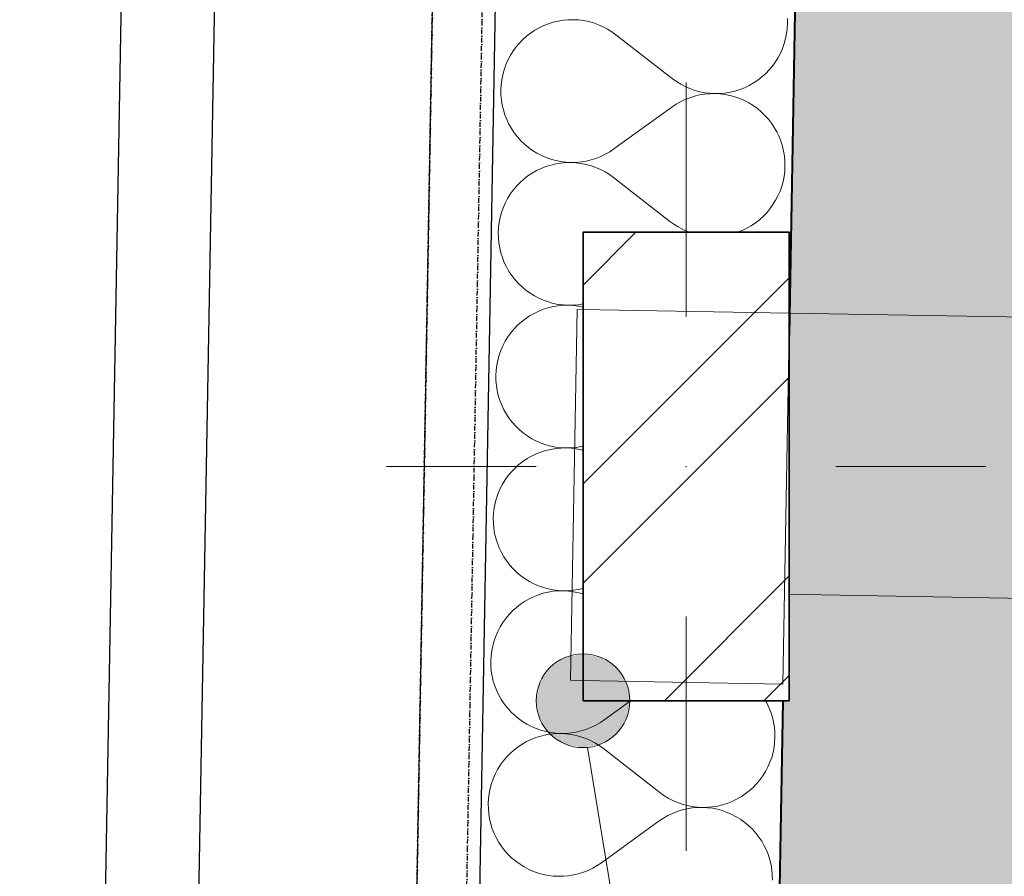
# Model space of a CAD drawing. Header units: millimetres. Extents: x -28761 to 4793, y -4271 to 20239.
# Tile 19 of 256: x -20835 to -20309, y 3334 to 3791. Entities that reach past the tile are written whole.
import ezdxf

# ---------------------------------------------------------------- set-up
doc = ezdxf.new("R2010")
doc.units = ezdxf.units.MM
doc.header["$MEASUREMENT"] = 0
doc.linetypes.add('Wipeout_Contour', pattern=[1000, 0, -1000])
doc.linetypes.add('Čerchovaná M', pattern=[4.5, 2.5, -0.85, 0.3, -0.85])
for name, color, linetype in [('5._POHLED ZÁPADNÍ_1_2D prvky - obecné', 7, 'Continuous'), ('5._POHLED ZÁPADNÍ_1_Anotace - SP', 7, 'Continuous'), ('5._POHLED ZÁPADNÍ_1_Konstrukce - nenosné', 7, 'Continuous'), ('5._POHLED ZÁPADNÍ_1_Konstrukce - nosné', 7, 'Continuous'), ('5._POHLED ZÁPADNÍ_1_Nové_Konstrukce - nosné', 7, 'Continuous'), ('5._POHLED ZÁPADNÍ_1_Nové_Situace', 7, 'Continuous'), ('5._POHLED ZÁPADNÍ_1_Nové_Výplně - Povrchové', 7, 'Continuous'), ('5._POHLED ZÁPADNÍ_1_Nové_Výplně – Řezové', 7, 'Continuous'), ('5._POHLED ZÁPADNÍ_1_Nové_ZJEDNODUŠENÝ DVŮR', 7, 'Continuous'), ('5._POHLED ZÁPADNÍ_1_Výplně – Řezové', 7, 'Continuous')]:
    doc.layers.add(name, color=color, linetype=linetype)

# ---------------------------------------------------------------- blocks, each defined once
blk = doc.blocks.new('*X27', base_point=(-30186.65, -6515.26))
at = {"layer": '5._POHLED ZÁPADNÍ_1_Nové_Výplně – Řezové', "color": 21, "linetype": 'Continuous', "lineweight": 20, "true_color": 0xffaaaa}
for p, q in [((-20547.16, 3790.05), (-20549.81, 3789.42)), ((-20544.47, 3790.48), (-20547.16, 3790.05)), ((-20541.76, 3790.72), (-20544.47, 3790.48)), ((-20539.04, 3790.77), (-20541.76, 3790.72)), ((-20536.33, 3790.62), (-20539.04, 3790.77)), ((-20533.63, 3790.28), (-20536.33, 3790.62)), ((-20530.96, 3789.75), (-20533.63, 3790.28)), ((-20424.8, 3788.76), (-20424.85, 3791.48)), ((-20559.75, 3785.1), (-20562.02, 3783.58)), ((-20557.39, 3786.44), (-20559.75, 3785.1)), ((-20554.94, 3787.62), (-20557.39, 3786.44)), ((-20552.4, 3788.61), (-20554.94, 3787.62)), ((-20549.81, 3789.42), (-20552.4, 3788.61)), ((-20528.34, 3789.03), (-20530.96, 3789.75)), ((-20525.77, 3788.12), (-20528.34, 3789.03)), ((-20523.28, 3787.04), (-20525.77, 3788.12)), ((-20520.87, 3785.78), (-20523.28, 3787.04)), ((-20518.56, 3784.34), (-20520.87, 3785.78)), ((-20425.28, 3783.34), (-20424.95, 3786.04)), ((-20424.95, 3786.04), (-20424.8, 3788.76)), ((-20566.19, 3780.1), (-20568.08, 3778.14)), ((-20564.17, 3781.92), (-20566.19, 3780.1)), ((-20562.02, 3783.58), (-20564.17, 3781.92)), ((-20516.35, 3782.75), (-20518.56, 3784.34)), ((-20516.35, 3782.75), (-20486.28, 3759.36)), ((-20426.53, 3778.05), (-20425.81, 3780.68)), ((-20425.81, 3780.68), (-20425.28, 3783.34)), ((-20569.82, 3776.05), (-20571.41, 3773.85)), ((-20568.08, 3778.14), (-20569.82, 3776.05)), ((-20428.52, 3772.99), (-20427.44, 3775.49)), ((-20427.44, 3775.49), (-20426.53, 3778.05)), ((-20574.11, 3769.12), (-20575.19, 3766.63)), ((-20572.84, 3771.53), (-20574.11, 3769.12)), ((-20571.41, 3773.85), (-20572.84, 3771.53)), ((-20431.22, 3768.27), (-20429.79, 3770.58)), ((-20429.79, 3770.58), (-20428.52, 3772.99)), ((-20576.1, 3764.06), (-20576.82, 3761.44)), ((-20575.19, 3766.63), (-20576.1, 3764.06)), ((-20436.44, 3762.01), (-20434.55, 3763.97)), ((-20434.55, 3763.97), (-20432.81, 3766.06)), ((-20432.81, 3766.06), (-20431.22, 3768.27)), ((-20577.35, 3758.77), (-20577.68, 3756.07)), ((-20576.82, 3761.44), (-20577.35, 3758.77)), ((-20486.28, 3759.36), (-20484.07, 3757.77)), ((-20442.88, 3757.02), (-20440.61, 3758.53)), ((-20440.61, 3758.53), (-20438.46, 3760.2)), ((-20438.46, 3760.2), (-20436.44, 3762.01)), ((-20577.68, 3756.07), (-20577.83, 3753.35)), ((-20577.83, 3753.35), (-20577.78, 3750.63)), ((-20484.07, 3757.77), (-20481.76, 3756.34)), ((-20481.76, 3756.34), (-20479.35, 3755.07)), ((-20479.35, 3755.07), (-20476.86, 3753.99)), ((-20476.86, 3753.99), (-20474.29, 3753.08)), ((-20474.29, 3753.08), (-20471.67, 3752.36)), ((-20452.82, 3752.69), (-20450.23, 3753.5)), ((-20450.23, 3753.5), (-20447.69, 3754.5)), ((-20447.69, 3754.5), (-20445.24, 3755.67)), ((-20445.24, 3755.67), (-20442.88, 3757.02)), ((-20577.78, 3750.63), (-20577.54, 3747.92)), ((-20577.54, 3747.92), (-20577.1, 3745.24)), ((-20479.47, 3748.17), (-20481.93, 3746.99)), ((-20476.94, 3749.16), (-20479.47, 3748.17)), ((-20474.35, 3749.98), (-20476.94, 3749.16)), ((-20471.7, 3750.61), (-20474.35, 3749.98)), ((-20469.01, 3751.05), (-20471.7, 3750.61)), ((-20471.67, 3752.36), (-20469, 3751.83)), ((-20466.31, 3751.29), (-20469.01, 3751.05)), ((-20469, 3751.83), (-20466.3, 3751.49)), ((-20463.59, 3751.34), (-20466.31, 3751.29)), ((-20466.3, 3751.49), (-20463.59, 3751.34)), ((-20463.59, 3751.34), (-20460.87, 3751.39)), ((-20460.87, 3751.2), (-20463.59, 3751.34)), ((-20460.87, 3751.39), (-20458.16, 3751.63)), ((-20458.17, 3750.86), (-20460.87, 3751.2)), ((-20455.5, 3750.33), (-20458.17, 3750.86)), ((-20458.16, 3751.63), (-20455.47, 3752.06)), ((-20452.88, 3749.62), (-20455.5, 3750.33)), ((-20455.47, 3752.06), (-20452.82, 3752.69)), ((-20450.31, 3748.71), (-20452.88, 3749.62)), ((-20447.81, 3747.63), (-20450.31, 3748.71)), ((-20577.1, 3745.24), (-20576.47, 3742.59)), ((-20576.47, 3742.59), (-20575.66, 3739.99)), ((-20517.42, 3721.81), (-20486.55, 3744.13)), ((-20484.29, 3745.64), (-20486.55, 3744.13)), ((-20481.93, 3746.99), (-20484.29, 3745.64)), ((-20445.4, 3746.37), (-20447.81, 3747.63)), ((-20443.09, 3744.94), (-20445.4, 3746.37)), ((-20440.88, 3743.35), (-20443.09, 3744.94)), ((-20438.79, 3741.61), (-20440.88, 3743.35)), ((-20575.66, 3739.99), (-20574.66, 3737.46)), ((-20574.66, 3737.46), (-20573.49, 3735.01)), ((-20436.83, 3739.72), (-20438.79, 3741.61)), ((-20435.01, 3737.7), (-20436.83, 3739.72)), ((-20433.34, 3735.55), (-20435.01, 3737.7)), ((-20573.49, 3735.01), (-20572.14, 3732.65)), ((-20572.14, 3732.65), (-20570.63, 3730.39)), ((-20431.83, 3733.29), (-20433.34, 3735.55)), ((-20430.48, 3730.92), (-20431.83, 3733.29)), ((-20570.63, 3730.39), (-20568.96, 3728.24)), ((-20568.96, 3728.24), (-20567.14, 3726.21)), ((-20429.31, 3728.47), (-20430.48, 3730.92)), ((-20428.31, 3725.94), (-20429.31, 3728.47)), ((-20567.14, 3726.21), (-20565.18, 3724.33)), ((-20565.18, 3724.33), (-20563.09, 3722.58)), ((-20563.09, 3722.58), (-20560.88, 3720.99)), ((-20519.68, 3720.29), (-20517.42, 3721.81)), ((-20427.5, 3723.34), (-20428.31, 3725.94)), ((-20426.87, 3720.7), (-20427.5, 3723.34)), ((-20560.88, 3720.99), (-20558.57, 3719.57)), ((-20558.57, 3719.57), (-20556.16, 3718.31)), ((-20556.16, 3718.31), (-20553.66, 3717.22)), ((-20553.66, 3717.22), (-20551.1, 3716.32)), ((-20551.1, 3716.32), (-20548.47, 3715.6)), ((-20529.62, 3715.95), (-20527.03, 3716.77)), ((-20527.03, 3716.77), (-20524.5, 3717.77)), ((-20524.5, 3717.77), (-20522.05, 3718.95)), ((-20522.05, 3718.95), (-20519.68, 3720.29)), ((-20426.43, 3718.01), (-20426.87, 3720.7)), ((-20426.19, 3715.3), (-20426.43, 3718.01)), ((-20556.28, 3711.44), (-20558.73, 3710.26)), ((-20553.75, 3712.43), (-20556.28, 3711.44)), ((-20551.15, 3713.24), (-20553.75, 3712.43)), ((-20548.5, 3713.87), (-20551.15, 3713.24)), ((-20545.82, 3714.3), (-20548.5, 3713.87)), ((-20548.47, 3715.6), (-20545.8, 3715.07)), ((-20543.11, 3714.55), (-20545.82, 3714.3)), ((-20545.8, 3715.07), (-20543.1, 3714.74)), ((-20540.39, 3714.59), (-20543.11, 3714.55)), ((-20543.1, 3714.74), (-20540.39, 3714.59)), ((-20540.39, 3714.59), (-20537.67, 3714.64)), ((-20537.67, 3714.45), (-20540.39, 3714.59)), ((-20537.67, 3714.64), (-20534.96, 3714.89)), ((-20534.97, 3714.11), (-20537.67, 3714.45)), ((-20532.3, 3713.57), (-20534.97, 3714.11)), ((-20534.96, 3714.89), (-20532.27, 3715.33)), ((-20529.68, 3712.85), (-20532.3, 3713.57)), ((-20532.27, 3715.33), (-20529.62, 3715.95)), ((-20527.11, 3711.95), (-20529.68, 3712.85)), ((-20524.62, 3710.86), (-20527.11, 3711.95)), ((-20426.29, 3709.86), (-20426.14, 3712.58)), ((-20426.14, 3712.58), (-20426.19, 3715.3)), ((-20565.51, 3705.74), (-20567.53, 3703.92)), ((-20563.36, 3707.41), (-20565.51, 3705.74)), ((-20561.1, 3708.92), (-20563.36, 3707.41)), ((-20558.73, 3710.26), (-20561.1, 3708.92)), ((-20522.21, 3709.6), (-20524.62, 3710.86)), ((-20519.9, 3708.17), (-20522.21, 3709.6)), ((-20517.69, 3706.57), (-20519.9, 3708.17)), ((-20517.69, 3706.57), (-20487.62, 3683.18)), ((-20427.16, 3704.5), (-20426.63, 3707.16)), ((-20426.63, 3707.16), (-20426.29, 3709.86)), ((-20569.42, 3701.96), (-20571.17, 3699.87)), ((-20567.53, 3703.92), (-20569.42, 3701.96)), ((-20428.78, 3699.31), (-20427.88, 3701.87)), ((-20427.88, 3701.87), (-20427.16, 3704.5)), ((-20574.19, 3695.35), (-20575.45, 3692.94)), ((-20572.76, 3697.67), (-20574.19, 3695.35)), ((-20571.17, 3699.87), (-20572.76, 3697.67)), ((-20431.13, 3694.4), (-20429.87, 3696.81)), ((-20429.87, 3696.81), (-20428.78, 3699.31)), ((-20576.53, 3690.45), (-20577.44, 3687.88)), ((-20575.45, 3692.94), (-20576.53, 3690.45)), ((-20434.15, 3689.88), (-20432.56, 3692.09)), ((-20432.56, 3692.09), (-20431.13, 3694.4)), ((-20578.16, 3685.26), (-20578.69, 3682.59)), ((-20577.44, 3687.88), (-20578.16, 3685.26)), ((-20439.81, 3684.02), (-20437.78, 3685.84)), ((-20437.78, 3685.84), (-20435.89, 3687.79)), ((-20435.89, 3687.79), (-20434.15, 3689.88)), ((-20579.03, 3679.89), (-20579.17, 3677.17)), ((-20578.69, 3682.59), (-20579.03, 3679.89)), ((-20487.62, 3683.18), (-20485.42, 3681.59)), ((-20485.42, 3681.59), (-20483.1, 3680.16)), ((-20483.1, 3680.16), (-20480.69, 3678.9)), ((-20449.04, 3678.32), (-20446.58, 3679.49)), ((-20446.58, 3679.49), (-20444.22, 3680.84)), ((-20444.22, 3680.84), (-20441.95, 3682.35)), ((-20441.95, 3682.35), (-20439.81, 3684.02)), ((-20579.17, 3677.17), (-20579.12, 3674.45)), ((-20579.12, 3674.45), (-20578.88, 3671.74)), ((-20480.69, 3678.9), (-20478.2, 3677.81)), ((-20478.2, 3677.81), (-20476.9, 3677.35)), ((-20451.5, 3677.35), (-20449.04, 3678.32)), ((-20578.88, 3671.74), (-20578.44, 3669.06)), ((-20578.44, 3669.06), (-20577.82, 3666.41)), ((-20577.82, 3666.41), (-20577, 3663.82)), ((-20577, 3663.82), (-20576, 3661.28)), ((-20576, 3661.28), (-20574.83, 3658.83)), ((-20574.83, 3658.83), (-20573.48, 3656.47)), ((-20573.48, 3656.47), (-20571.97, 3654.21)), ((-20571.97, 3654.21), (-20570.3, 3652.06)), ((-20570.3, 3652.06), (-20568.48, 3650.04)), ((-20568.48, 3650.04), (-20566.52, 3648.15)), ((-20566.52, 3648.15), (-20564.43, 3646.4)), ((-20564.43, 3646.4), (-20562.23, 3644.81)), ((-20562.23, 3644.81), (-20559.91, 3643.39)), ((-20559.91, 3643.39), (-20557.5, 3642.13)), ((-20557.5, 3642.13), (-20555, 3641.04)), ((-20555, 3641.04), (-20552.44, 3640.14)), ((-20549.84, 3637.69), (-20552.49, 3637.07)), ((-20552.44, 3640.14), (-20549.81, 3639.42)), ((-20547.16, 3638.12), (-20549.84, 3637.69)), ((-20549.81, 3639.42), (-20547.14, 3638.89)), ((-20544.45, 3638.37), (-20547.16, 3638.12)), ((-20547.14, 3638.89), (-20544.44, 3638.56)), ((-20541.73, 3638.41), (-20544.45, 3638.37)), ((-20544.44, 3638.56), (-20541.73, 3638.41)), ((-20541.73, 3638.41), (-20539.01, 3638.46)), ((-20539.01, 3638.27), (-20541.73, 3638.41)), ((-20539.01, 3638.46), (-20536.3, 3638.71)), ((-20536.31, 3637.93), (-20539.01, 3638.27)), ((-20533.92, 3637.45), (-20536.31, 3637.93)), ((-20536.3, 3638.71), (-20533.92, 3639.1)), ((-20562.44, 3632.74), (-20564.7, 3631.23)), ((-20560.07, 3634.08), (-20562.44, 3632.74)), ((-20557.62, 3635.26), (-20560.07, 3634.08)), ((-20555.09, 3636.25), (-20557.62, 3635.26)), ((-20552.49, 3637.07), (-20555.09, 3636.25)), ((-20568.87, 3627.74), (-20570.76, 3625.78)), ((-20566.85, 3629.56), (-20568.87, 3627.74)), ((-20564.7, 3631.23), (-20566.85, 3629.56)), ((-20572.51, 3623.7), (-20574.1, 3621.49)), ((-20570.76, 3625.78), (-20572.51, 3623.7)), ((-20576.79, 3616.76), (-20577.87, 3614.27)), ((-20575.53, 3619.17), (-20576.79, 3616.76)), ((-20574.1, 3621.49), (-20575.53, 3619.17)), ((-20578.78, 3611.7), (-20579.5, 3609.08)), ((-20577.87, 3614.27), (-20578.78, 3611.7)), ((-20580.03, 3606.41), (-20580.37, 3603.71)), ((-20579.5, 3609.08), (-20580.03, 3606.41)), ((-20580.37, 3603.71), (-20580.51, 3601)), ((-20580.51, 3601), (-20580.46, 3598.28)), ((-20580.46, 3598.28), (-20580.22, 3595.57)), ((-20580.22, 3595.57), (-20579.78, 3592.88)), ((-20579.78, 3592.88), (-20579.16, 3590.23)), ((-20579.16, 3590.23), (-20578.34, 3587.64)), ((-20578.34, 3587.64), (-20577.35, 3585.11)), ((-20577.35, 3585.11), (-20576.17, 3582.65)), ((-20576.17, 3582.65), (-20574.82, 3580.29)), ((-20574.82, 3580.29), (-20573.31, 3578.03)), ((-20573.31, 3578.03), (-20571.64, 3575.88)), ((-20571.64, 3575.88), (-20569.82, 3573.86)), ((-20569.82, 3573.86), (-20567.86, 3571.97)), ((-20567.86, 3571.97), (-20565.77, 3570.23)), ((-20565.77, 3570.23), (-20563.57, 3568.64)), ((-20563.57, 3568.64), (-20561.25, 3567.21)), ((-20561.25, 3567.21), (-20558.84, 3565.95)), ((-20558.84, 3565.95), (-20556.34, 3564.86)), ((-20556.34, 3564.86), (-20553.78, 3563.96)), ((-20553.78, 3563.96), (-20551.15, 3563.24)), ((-20558.96, 3559.08), (-20561.41, 3557.91)), ((-20556.43, 3560.07), (-20558.96, 3559.08)), ((-20553.83, 3560.89), (-20556.43, 3560.07)), ((-20551.18, 3561.51), (-20553.83, 3560.89)), ((-20548.5, 3561.95), (-20551.18, 3561.51)), ((-20551.15, 3563.24), (-20548.49, 3562.72)), ((-20545.79, 3562.19), (-20548.5, 3561.95)), ((-20548.49, 3562.72), (-20545.79, 3562.38)), ((-20545.79, 3562.38), (-20543.07, 3562.24)), ((-20543.07, 3562.24), (-20545.79, 3562.19)), ((-20543.07, 3562.24), (-20540.35, 3562.29)), ((-20540.35, 3562.09), (-20543.07, 3562.24)), ((-20540.35, 3562.29), (-20537.64, 3562.53)), ((-20537.65, 3561.75), (-20540.35, 3562.09)), ((-20534.99, 3561.22), (-20537.65, 3561.75)), ((-20537.64, 3562.53), (-20534.95, 3562.97)), ((-20533.92, 3560.92), (-20534.99, 3561.22)), ((-20534.95, 3562.97), (-20533.92, 3563.21)), ((-20568.19, 3553.38), (-20570.21, 3551.56)), ((-20566.04, 3555.05), (-20568.19, 3553.38)), ((-20563.78, 3556.56), (-20566.04, 3555.05)), ((-20561.41, 3557.91), (-20563.78, 3556.56)), ((-20572.1, 3549.6), (-20573.85, 3547.52)), ((-20570.21, 3551.56), (-20572.1, 3549.6)), ((-20576.87, 3543), (-20578.13, 3540.59)), ((-20575.44, 3545.31), (-20576.87, 3543)), ((-20573.85, 3547.52), (-20575.44, 3545.31)), ((-20579.22, 3538.09), (-20580.12, 3535.53)), ((-20578.13, 3540.59), (-20579.22, 3538.09)), ((-20580.84, 3532.9), (-20581.37, 3530.23)), ((-20580.12, 3535.53), (-20580.84, 3532.9)), ((-20581.71, 3527.53), (-20581.85, 3524.82)), ((-20581.37, 3530.23), (-20581.71, 3527.53)), ((-20581.85, 3524.82), (-20581.8, 3522.1)), ((-20581.8, 3522.1), (-20581.56, 3519.39)), ((-20581.56, 3519.39), (-20581.12, 3516.7)), ((-20581.12, 3516.7), (-20580.5, 3514.05)), ((-20580.5, 3514.05), (-20579.68, 3511.46)), ((-20579.68, 3511.46), (-20578.69, 3508.93)), ((-20578.69, 3508.93), (-20577.51, 3506.47)), ((-20577.51, 3506.47), (-20576.16, 3504.11)), ((-20576.16, 3504.11), (-20574.65, 3501.85)), ((-20574.65, 3501.85), (-20572.98, 3499.7)), ((-20572.98, 3499.7), (-20571.16, 3497.68)), ((-20571.16, 3497.68), (-20569.2, 3495.79)), ((-20569.2, 3495.79), (-20567.12, 3494.05)), ((-20567.12, 3494.05), (-20564.91, 3492.46)), ((-20564.91, 3492.46), (-20562.59, 3491.03)), ((-20562.59, 3491.03), (-20560.18, 3489.77)), ((-20560.18, 3489.77), (-20557.69, 3488.69)), ((-20557.69, 3488.69), (-20555.12, 3487.78)), ((-20552.53, 3485.33), (-20555.17, 3484.71)), ((-20555.12, 3487.78), (-20552.5, 3487.07)), ((-20549.84, 3485.77), (-20552.53, 3485.33)), ((-20552.5, 3487.07), (-20549.83, 3486.54)), ((-20547.13, 3486.01), (-20549.84, 3485.77)), ((-20549.83, 3486.54), (-20547.13, 3486.2)), ((-20547.13, 3486.2), (-20544.41, 3486.06)), ((-20544.41, 3486.06), (-20547.13, 3486.01)), ((-20544.41, 3486.06), (-20541.69, 3486.11)), ((-20541.69, 3485.91), (-20544.41, 3486.06)), ((-20541.69, 3486.11), (-20538.98, 3486.35)), ((-20538.99, 3485.57), (-20541.69, 3485.91)), ((-20536.33, 3485.04), (-20538.99, 3485.57)), ((-20538.98, 3486.35), (-20536.3, 3486.79)), ((-20533.92, 3484.38), (-20536.33, 3485.04)), ((-20536.3, 3486.79), (-20533.92, 3487.35)), ((-20565.12, 3480.38), (-20567.38, 3478.87)), ((-20562.76, 3481.73), (-20565.12, 3480.38)), ((-20560.3, 3482.9), (-20562.76, 3481.73)), ((-20557.77, 3483.9), (-20560.3, 3482.9)), ((-20555.17, 3484.71), (-20557.77, 3483.9)), ((-20571.56, 3475.38), (-20573.44, 3473.43)), ((-20569.53, 3477.2), (-20571.56, 3475.38)), ((-20567.38, 3478.87), (-20569.53, 3477.2)), ((-20575.19, 3471.34), (-20576.78, 3469.13)), ((-20573.44, 3473.43), (-20575.19, 3471.34)), ((-20579.47, 3464.41), (-20580.56, 3461.91)), ((-20578.21, 3466.82), (-20579.47, 3464.41)), ((-20576.78, 3469.13), (-20578.21, 3466.82)), ((-20581.46, 3459.35), (-20582.18, 3456.72)), ((-20580.56, 3461.91), (-20581.46, 3459.35)), ((-20582.71, 3454.05), (-20583.05, 3451.36)), ((-20582.18, 3456.72), (-20582.71, 3454.05)), ((-20583.05, 3451.36), (-20583.19, 3448.64)), ((-20583.19, 3448.64), (-20583.15, 3445.92)), ((-20583.15, 3445.92), (-20582.9, 3443.21)), ((-20582.9, 3443.21), (-20582.47, 3440.52)), ((-20582.47, 3440.52), (-20581.84, 3437.88)), ((-20581.84, 3437.88), (-20581.03, 3435.28)), ((-20581.03, 3435.28), (-20580.03, 3432.75)), ((-20580.03, 3432.75), (-20578.85, 3430.3)), ((-20578.85, 3430.3), (-20577.51, 3427.93)), ((-20577.51, 3427.93), (-20575.99, 3425.67)), ((-20522.79, 3417.09), (-20508.6, 3427.35)), ((-20435.85, 3426.21), (-20436.5, 3427.35)), ((-20575.99, 3425.67), (-20574.32, 3423.52)), ((-20574.32, 3423.52), (-20572.5, 3421.5)), ((-20434.67, 3423.76), (-20435.85, 3426.21)), ((-20433.68, 3421.22), (-20434.67, 3423.76)), ((-20572.5, 3421.5), (-20570.55, 3419.61)), ((-20570.55, 3419.61), (-20568.46, 3417.87)), ((-20568.46, 3417.87), (-20566.25, 3416.28)), ((-20525.05, 3415.58), (-20522.79, 3417.09)), ((-20432.86, 3418.63), (-20433.68, 3421.22)), ((-20432.24, 3415.98), (-20432.86, 3418.63)), ((-20566.25, 3416.28), (-20563.93, 3414.85)), ((-20563.93, 3414.85), (-20561.52, 3413.59)), ((-20561.52, 3413.59), (-20559.03, 3412.51)), ((-20559.03, 3412.51), (-20556.46, 3411.6)), ((-20556.46, 3411.6), (-20553.84, 3410.89)), ((-20534.99, 3411.24), (-20532.39, 3412.06)), ((-20532.39, 3412.06), (-20529.86, 3413.05)), ((-20529.86, 3413.05), (-20527.41, 3414.23)), ((-20527.41, 3414.23), (-20525.05, 3415.58)), ((-20431.8, 3413.3), (-20432.24, 3415.98)), ((-20431.56, 3410.59), (-20431.8, 3413.3)), ((-20561.64, 3406.72), (-20564.1, 3405.55)), ((-20559.11, 3407.72), (-20561.64, 3406.72)), ((-20556.51, 3408.53), (-20559.11, 3407.72)), ((-20553.87, 3409.15), (-20556.51, 3408.53)), ((-20551.18, 3409.59), (-20553.87, 3409.15)), ((-20553.84, 3410.89), (-20551.17, 3410.36)), ((-20548.47, 3409.83), (-20551.18, 3409.59)), ((-20551.17, 3410.36), (-20548.47, 3410.02)), ((-20548.47, 3410.02), (-20545.75, 3409.88)), ((-20545.75, 3409.88), (-20548.47, 3409.83)), ((-20545.75, 3409.88), (-20543.03, 3409.93)), ((-20543.04, 3409.73), (-20545.75, 3409.88)), ((-20540.34, 3409.39), (-20543.04, 3409.73)), ((-20543.03, 3409.93), (-20540.32, 3410.17)), ((-20537.67, 3408.86), (-20540.34, 3409.39)), ((-20540.32, 3410.17), (-20537.64, 3410.61)), ((-20535.04, 3408.14), (-20537.67, 3408.86)), ((-20537.64, 3410.61), (-20534.99, 3411.24)), ((-20532.48, 3407.23), (-20535.04, 3408.14)), ((-20529.99, 3406.14), (-20532.48, 3407.23)), ((-20527.58, 3404.88), (-20529.99, 3406.14)), ((-20431.65, 3405.15), (-20431.51, 3407.87)), ((-20431.51, 3407.87), (-20431.56, 3410.59)), ((-20570.87, 3401.02), (-20572.9, 3399.2)), ((-20568.72, 3402.69), (-20570.87, 3401.02)), ((-20566.46, 3404.2), (-20568.72, 3402.69)), ((-20564.1, 3405.55), (-20566.46, 3404.2)), ((-20525.26, 3403.45), (-20527.58, 3404.88)), ((-20523.06, 3401.86), (-20525.26, 3403.45)), ((-20523.06, 3401.86), (-20492.99, 3378.47)), ((-20432.52, 3399.78), (-20431.99, 3402.45)), ((-20431.99, 3402.45), (-20431.65, 3405.15)), ((-20574.79, 3397.25), (-20576.53, 3395.16)), ((-20572.9, 3399.2), (-20574.79, 3397.25)), ((-20434.15, 3394.59), (-20433.24, 3397.16)), ((-20433.24, 3397.16), (-20432.52, 3399.78)), ((-20579.55, 3390.64), (-20580.81, 3388.23)), ((-20578.12, 3392.95), (-20579.55, 3390.64)), ((-20576.53, 3395.16), (-20578.12, 3392.95)), ((-20436.49, 3389.69), (-20435.23, 3392.1)), ((-20435.23, 3392.1), (-20434.15, 3394.59)), ((-20581.9, 3385.73), (-20582.8, 3383.17)), ((-20580.81, 3388.23), (-20581.9, 3385.73)), ((-20441.26, 3383.08), (-20439.51, 3385.17)), ((-20439.51, 3385.17), (-20437.92, 3387.37)), ((-20437.92, 3387.37), (-20436.49, 3389.69)), ((-20583.52, 3380.54), (-20584.05, 3377.88)), ((-20582.8, 3383.17), (-20583.52, 3380.54)), ((-20445.17, 3379.3), (-20443.15, 3381.12)), ((-20443.15, 3381.12), (-20441.26, 3383.08)), ((-20584.39, 3375.18), (-20584.54, 3372.46)), ((-20584.05, 3377.88), (-20584.39, 3375.18)), ((-20492.99, 3378.47), (-20490.78, 3376.88)), ((-20490.78, 3376.88), (-20488.47, 3375.44)), ((-20488.47, 3375.44), (-20486.06, 3374.18)), ((-20454.4, 3373.6), (-20451.95, 3374.78)), ((-20451.95, 3374.78), (-20449.58, 3376.12)), ((-20449.58, 3376.12), (-20447.32, 3377.63)), ((-20447.32, 3377.63), (-20445.17, 3379.3)), ((-20584.54, 3372.46), (-20584.49, 3369.74)), ((-20584.49, 3369.74), (-20584.24, 3367.03)), ((-20486.06, 3374.18), (-20483.56, 3373.09)), ((-20483.56, 3373.09), (-20481, 3372.19)), ((-20478.41, 3369.71), (-20481.05, 3369.09)), ((-20481, 3372.19), (-20478.38, 3371.47)), ((-20475.72, 3370.15), (-20478.41, 3369.71)), ((-20478.38, 3371.47), (-20475.71, 3370.93)), ((-20473.01, 3370.4), (-20475.72, 3370.15)), ((-20475.71, 3370.93), (-20473.01, 3370.59)), ((-20473.01, 3370.59), (-20470.29, 3370.45)), ((-20470.29, 3370.45), (-20473.01, 3370.4)), ((-20470.29, 3370.45), (-20467.57, 3370.5)), ((-20467.58, 3370.3), (-20470.29, 3370.45)), ((-20464.88, 3369.97), (-20467.58, 3370.3)), ((-20467.57, 3370.5), (-20464.86, 3370.74)), ((-20462.21, 3369.44), (-20464.88, 3369.97)), ((-20464.86, 3370.74), (-20462.18, 3371.17)), ((-20459.58, 3368.72), (-20462.21, 3369.44)), ((-20462.18, 3371.17), (-20459.53, 3371.8)), ((-20459.53, 3371.8), (-20456.93, 3372.61)), ((-20456.93, 3372.61), (-20454.4, 3373.6)), ((-20584.24, 3367.03), (-20583.81, 3364.34)), ((-20583.81, 3364.34), (-20583.18, 3361.7)), ((-20491, 3364.75), (-20493.26, 3363.23)), ((-20488.63, 3366.09), (-20491, 3364.75)), ((-20486.18, 3367.27), (-20488.63, 3366.09)), ((-20483.65, 3368.27), (-20486.18, 3367.27)), ((-20481.05, 3369.09), (-20483.65, 3368.27)), ((-20457.02, 3367.82), (-20459.58, 3368.72)), ((-20454.52, 3366.73), (-20457.02, 3367.82)), ((-20452.11, 3365.48), (-20454.52, 3366.73)), ((-20449.79, 3364.05), (-20452.11, 3365.48)), ((-20583.18, 3361.7), (-20582.37, 3359.1)), ((-20582.37, 3359.1), (-20581.37, 3356.57)), ((-20524.13, 3340.92), (-20493.26, 3363.23)), ((-20447.59, 3362.46), (-20449.79, 3364.05)), ((-20445.5, 3360.71), (-20447.59, 3362.46)), ((-20443.54, 3358.83), (-20445.5, 3360.71)), ((-20441.72, 3356.8), (-20443.54, 3358.83)), ((-20581.37, 3356.57), (-20580.19, 3354.12)), ((-20580.19, 3354.12), (-20578.85, 3351.75)), ((-20440.05, 3354.66), (-20441.72, 3356.8)), ((-20438.54, 3352.39), (-20440.05, 3354.66)), ((-20578.85, 3351.75), (-20577.33, 3349.49)), ((-20577.33, 3349.49), (-20575.66, 3347.34)), ((-20437.19, 3350.03), (-20438.54, 3352.39)), ((-20436.02, 3347.58), (-20437.19, 3350.03)), ((-20575.66, 3347.34), (-20573.85, 3345.32)), ((-20573.85, 3345.32), (-20571.89, 3343.43)), ((-20571.89, 3343.43), (-20569.8, 3341.69)), ((-20435.02, 3345.05), (-20436.02, 3347.58)), ((-20434.2, 3342.45), (-20435.02, 3345.05)), ((-20569.8, 3341.69), (-20567.59, 3340.1)), ((-20567.59, 3340.1), (-20565.28, 3338.67)), ((-20565.28, 3338.67), (-20562.86, 3337.41)), ((-20531.21, 3336.88), (-20528.75, 3338.05)), ((-20528.75, 3338.05), (-20526.39, 3339.4)), ((-20526.39, 3339.4), (-20524.13, 3340.92)), ((-20433.58, 3339.8), (-20434.2, 3342.45)), ((-20433.14, 3337.12), (-20433.58, 3339.8)), ((-20562.86, 3337.41), (-20560.37, 3336.33)), ((-20560.37, 3336.33), (-20557.8, 3335.43)), ((-20557.8, 3335.43), (-20555.18, 3334.71)), ((-20555.18, 3334.71), (-20552.51, 3334.18)), ((-20552.51, 3334.18), (-20549.81, 3333.84)), ((-20549.81, 3333.84), (-20547.09, 3333.7)), ((-20547.09, 3333.7), (-20544.37, 3333.75)), ((-20544.37, 3333.75), (-20541.66, 3334)), ((-20541.66, 3334), (-20538.98, 3334.43)), ((-20538.98, 3334.43), (-20536.33, 3335.06)), ((-20536.33, 3335.06), (-20533.74, 3335.88)), ((-20533.74, 3335.88), (-20531.21, 3336.88)), ((-20432.9, 3334.41), (-20433.14, 3337.12)), ((-20432.85, 3331.69), (-20432.9, 3334.41))]:
    blk.add_line(p, q, dxfattribs=at)

msp = doc.modelspace()

# ---------------------------------------------------------------- hatches: boundary and pattern name
at = {"layer": '5._POHLED ZÁPADNÍ_1_Výplně – Řezové', "linetype": 'Continuous', "lineweight": 13}
msp.add_hatch(color=254, dxfattribs=at).paths.add_polyline_path([(-20427.35, 3427.35), (-20438.42, 2799.01), (-20063.48, 2792.41), (-20033.81, 4477.45), (-20408.75, 4484.06), (-20423.92, 3622.47), (-20423.92, 3427.35)])

# ---------------------------------------------------------------- linework, layer by layer
at = {"layer": '5._POHLED ZÁPADNÍ_1_2D prvky - obecné', "color": 8, "linetype": 'Continuous', "lineweight": 13}
for p, q in [((-20048.77, 3627.58), (-20423.71, 3634.19)), ((-20051.41, 3477.6), (-20426.35, 3484.2))]:
    msp.add_line(p, q, dxfattribs=at)
at = {"layer": '5._POHLED ZÁPADNÍ_1_Konstrukce - nenosné', "color": 1, "linetype": 'Continuous', "lineweight": 20}
msp.add_line((-20398.92, 3552.35), (-20318.92, 3552.35), dxfattribs=at)
at = {"layer": '5._POHLED ZÁPADNÍ_1_Konstrukce - nosné', "color": 7, "linetype": 'Continuous', "lineweight": 50, "flags": 128}
for points in [[(-20408.75, 4484.06), (-20423.92, 3622.47)], [(-20427.35, 3427.35), (-20438.42, 2799.01)]]:
    msp.add_lwpolyline(points, dxfattribs=at)

# ---------------------------------------------------------------- wipeouts: each hides what was drawn before it
at = {"color": 254, "linetype": 'Wipeout_Contour', "lineweight": 0, "ltscale": 87829.541372}
msp.add_wipeout([(-20665.38, 10358), (-20834.68, 724.51), (-20784.69, 723.63), (-20615.46, 10352.94)], dxfattribs=at).dxf.layer = '5._POHLED ZÁPADNÍ_1_Nové_Výplně - Povrchové'

# ---------------------------------------------------------------- next in the draw order: linework, layer by layer
at = {"layer": '5._POHLED ZÁPADNÍ_1_Nové_Situace', "color": 1, "linetype": 'Continuous', "lineweight": 25, "flags": 128}
for points in [[(-20664.49, 10408.17), (-20834.68, 724.51)], [(-20784.69, 723.63), (-20615.46, 10352.94)]]:
    msp.add_lwpolyline(points, dxfattribs=at)
at = {"layer": '5._POHLED ZÁPADNÍ_1_Nové_ZJEDNODUŠENÝ DVŮR', "color": 1, "linetype": 'Čerchovaná M', "lineweight": 25}
for p, q in [((-20668.28, 728.56), (-20502.08, 10185.88)), ((-20668.2, 728.56), (-20501.99, 10185.88))]:
    msp.add_line(p, q, dxfattribs=at)
at = {"layer": '5._POHLED ZÁPADNÍ_1_Nové_ZJEDNODUŠENÝ DVŮR', "color": 1, "linetype": 'Čerchovaná M', "lineweight": 25, "flags": 128}
for points in [[(-20502.16, 10185.88), (-20668.37, 728.56)], [(-20641.64, 728.09), (-20475.43, 10185.41)]]:
    msp.add_lwpolyline(points, dxfattribs=at)

# ---------------------------------------------------------------- next in the draw order: wipeouts: each hides what was drawn before it
at = {"color": 254, "linetype": 'Wipeout_Contour', "lineweight": 0, "ltscale": 228814.047309}
msp.add_wipeout([(-20599.68, 2728.56), (-20449.71, 2725.91), (-20439.71, 2725.74), (-20427.35, 3427.35), (-20533.92, 3427.35), (-20533.92, 3677.35), (-20423.92, 3677.35), (-20423.92, 3622.47), (-20407.51, 4554.17), (-20417.51, 4554.34), (-20567.49, 4556.98)], dxfattribs=at).dxf.layer = '5._POHLED ZÁPADNÍ_1_Nové_Výplně – Řezové'

# ---------------------------------------------------------------- next in the draw order: linework, layer by layer
at = {"layer": '5._POHLED ZÁPADNÍ_1_Anotace - SP', "color": 154, "linetype": 'Continuous', "lineweight": 13, "flags": 128}
msp.add_lwpolyline([(-20531.54, 3402.46), (-20514.21, 3297.26), (-20485.65, 3209.89), (-20444.4, 3139.18), (-20418.56, 3109.7), (-20389.01, 3083.95), (-20355.55, 3061.78), (-20318.02, 3043.04), (-20229.97, 3015.26), (-20123.43, 2999.46), (-19996.92, 2994.45)], dxfattribs=at)
at = {"layer": '5._POHLED ZÁPADNÍ_1_Konstrukce - nenosné', "color": 8, "linetype": 'Continuous', "lineweight": 20}
msp.add_line((-20537.15, 3636.19), (-20540.63, 3438.29), dxfattribs=at)
at = {"layer": '5._POHLED ZÁPADNÍ_1_Konstrukce - nenosné', "color": 1, "linetype": 'Continuous', "lineweight": 20}
msp.add_line((-20558.92, 3552.35), (-20638.92, 3552.35), dxfattribs=at)
at = {"layer": '5._POHLED ZÁPADNÍ_1_Nové_Konstrukce - nosné', "color": 1, "linetype": 'Continuous', "lineweight": 25, "flags": 128}
for points in [[(-20567.49, 4556.98), (-20599.68, 2728.56)], [(-20423.92, 3622.47), (-20407.51, 4554.17)], [(-20439.71, 2725.74), (-20427.35, 3427.35)]]:
    msp.add_lwpolyline(points, dxfattribs=at)

# ---------------------------------------------------------------- next in the draw order: block references
at = {"layer": '5._POHLED ZÁPADNÍ_1_Konstrukce - nenosné', "color": 9, "linetype": 'Continuous', "lineweight": 13}
msp.add_blockref('*X27', (-30186.65, -6515.26), dxfattribs=at)

# ---------------------------------------------------------------- next in the draw order: wipeouts: each hides what was drawn before it
at = {"color": 254, "linetype": 'Wipeout_Contour', "lineweight": 0, "ltscale": 83140.420294}
msp.add_wipeout([(-20533.92, 3427.35), (-20423.92, 3427.35), (-20423.92, 3677.35), (-20533.92, 3677.35)], dxfattribs=at).dxf.layer = '5._POHLED ZÁPADNÍ_1_Výplně – Řezové'

# ---------------------------------------------------------------- next in the draw order: hatches: boundary and pattern name
at = {"layer": '5._POHLED ZÁPADNÍ_1_Anotace - SP', "linetype": 'Continuous', "lineweight": 13}
msp.add_hatch(color=154, dxfattribs=at).paths.add_polyline_path([(-20558.92, 3427.35), (-20557.02, 3417.78), (-20551.6, 3409.67), (-20543.49, 3404.25), (-20533.92, 3402.35), (-20524.35, 3404.25), (-20516.24, 3409.67), (-20510.82, 3417.78), (-20508.92, 3427.35), (-20510.82, 3436.92), (-20516.24, 3445.03), (-20524.35, 3450.45), (-20533.92, 3452.35), (-20543.49, 3450.45), (-20551.6, 3445.03), (-20557.02, 3436.92)])
at = {"layer": '5._POHLED ZÁPADNÍ_1_Výplně – Řezové', "linetype": 'Continuous', "lineweight": 13, "true_color": 0x97cbff}
h = msp.add_hatch(dxfattribs=at)
h.set_pattern_fill('Kov___ocel_0001', color=151, style=0, pattern_type=2)
h.set_pattern_definition([(45, (0, 0), (-79.5495, 79.5495), []), (45, (-26.52, 26.52), (-79.5495, 79.5495), [])])
h.paths.add_polyline_path([(-20533.92, 3427.35), (-20423.92, 3427.35), (-20423.92, 3677.35), (-20533.92, 3677.35)])

# ---------------------------------------------------------------- next in the draw order: linework, layer by layer
at = {"layer": '5._POHLED ZÁPADNÍ_1_Anotace - SP', "color": 154, "linetype": 'Continuous', "lineweight": 13}
msp.add_circle((-20533.92, 3427.35), 25, dxfattribs=at)
at = {"layer": '5._POHLED ZÁPADNÍ_1_Konstrukce - nenosné', "color": 1, "linetype": 'Continuous', "lineweight": 20}
for p, q in [((-20478.92, 3632.35), (-20478.92, 3757.35)), ((-20478.92, 3472.35), (-20478.92, 3347.35))]:
    msp.add_line(p, q, dxfattribs=at)
at = {"layer": '5._POHLED ZÁPADNÍ_1_Konstrukce - nenosné', "color": 8, "linetype": 'Continuous', "lineweight": 20}
for p, q in [((-20423.71, 3634.19), (-20537.15, 3636.19)), ((-20427.2, 3436.3), (-20423.71, 3634.19)), ((-20540.63, 3438.29), (-20427.2, 3436.3))]:
    msp.add_line(p, q, dxfattribs=at)
at = {"layer": '5._POHLED ZÁPADNÍ_1_Konstrukce - nenosné', "color": 7, "linetype": 'Continuous', "lineweight": 35, "flags": 128}
msp.add_lwpolyline([(-20533.92, 3427.35), (-20423.92, 3427.35), (-20423.92, 3677.35), (-20533.92, 3677.35)], close=True, dxfattribs=at)
at = {"layer": '5._POHLED ZÁPADNÍ_1_Konstrukce - nenosné', "color": 1, "linetype": 'Continuous', "lineweight": 20}
msp.add_point((-20478.92, 3552.35), dxfattribs=at)

doc.saveas('drawing.dxf')
